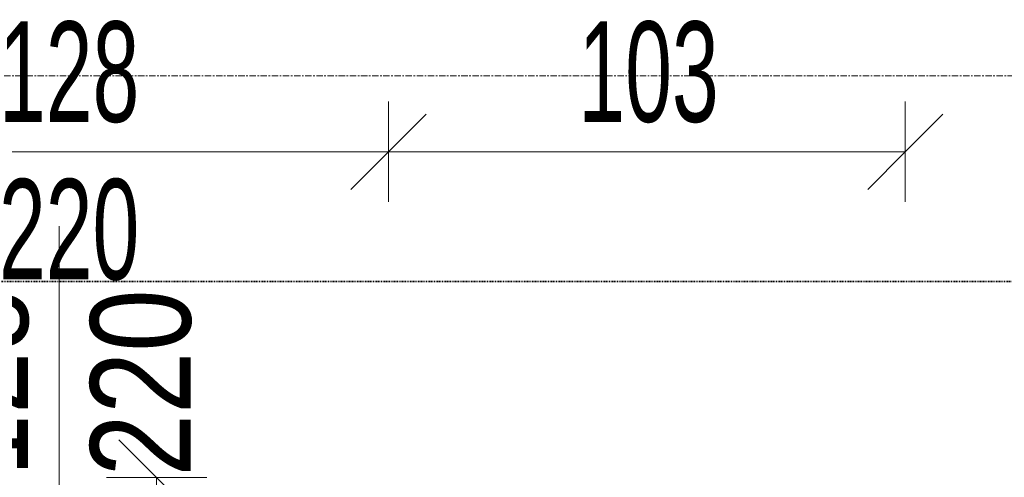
# Model space of a CAD drawing. Header units: millimetres. Extents: x -57350 to 14871, y -25411 to 16830.
# Tile 36 of 66: x -29455 to -27492, y 5866 to 6777. Entities that reach past the tile are written whole.
import ezdxf

# ---------------------------------------------------------------- set-up
doc = ezdxf.new("R2010")
doc.units = ezdxf.units.MM
doc.linetypes.add('__FK_przerywana', pattern=[3.2004, 1.6002, -1.6002])
doc.linetypes.add('Linia siatki', pattern=[22.225, 12.7, -3.175, 3.175, -3.175])
for name, color, linetype, lineweight in [('A-ANNO-DIMS', 7, 'Continuous', 5), ('A-ANNO-DIMS-100', 7, 'Continuous', 5), ('A-GLAZ-IDEN', 7, 'Continuous', 5), ('S-GRID', 7, 'Continuous', 5)]:
    doc.layers.add(name, color=color, linetype=linetype, lineweight=lineweight)
doc.layers.add('A-DETL', color=7, linetype='Continuous', lineweight=5, true_color=0x00a600)
doc.styles.add('Arial_2', font='arial.ttf', dxfattribs={"width": 0.8, "height": 200})
doc.styles.add('Arial_5', font='arial.ttf', dxfattribs={"width": 0.6, "height": 200})
doc.dimstyles.new('standard_wielkość_otworów', dxfattribs={"dimscale": 304.8, "dimtxt": 204.05188, "dimasz": 0.492126, "dimexe": 0.328084, "dimexo": 0.0625, "dimgap": 0, "dimtad": 1, "dimdec": 0, "dimlfac": 0.1, "dimzin": 0, "dimdsep": 46, "dimtxsty": 'Arial_5', "dimblk1": 'OBLIQUE', "dimblk2": 'OBLIQUE', "dimsah": 1, "dimcen": 0.09, "dimazin": 0, "dimtfac": 1, "dimtdec": 4, "dimtix": 1, "dimtmove": 0, "dimatfit": 3, "dimfxl": 0.328084, "dimfxlon": 1, "dimtvp": 1, "dimtolj": 1, "dimtzin": 0, "dimarcsym": 2})

# ---------------------------------------------------------------- blocks, each defined once
blk = doc.blocks.new('DIMBLOCK273-RZUT PIĘTRA I')
at = {"layer": 'A-ANNO-DIMS-100', "color": 250, "true_color": 0x303030, "transparency": 16777216}
for p, q in [((-29999.4, 6514.2), (-29999.4, 6614.2)), ((-28719.4, 6514.2), (-28719.4, 6614.2)), ((-29999.4, 6514.2), (-29924.4, 6589.2)), ((-28719.4, 6514.2), (-28644.4, 6589.2)), ((-29999.4, 6514.2), (-30074.4, 6439.2)), ((-29999.4, 6514.2), (-28719.4, 6514.2)), ((-29999.4, 6514.2), (-29999.4, 6414.2)), ((-28719.4, 6514.2), (-28794.4, 6439.2)), ((-28719.4, 6514.2), (-28719.4, 6414.2))]:
    blk.add_line(p, q, dxfattribs=at)
at = {"layer": 'A-ANNO-DIMS-100', "color": 0, "transparency": 16777216, "char_height": 200, "width": 327.739, "attachment_point": 1, "line_spacing_factor": 0.941778, "style": 'Arial_5'}
for s, insert in [('128', (-29496, 6773.8)), ('220', (-29496, 6459.9))]:
    blk.add_mtext(s, dxfattribs=dict(at, insert=insert))
blk = doc.blocks.new('_Oblique')
at = {"color": 0, "linetype": 'ByBlock', "lineweight": -2}
blk.add_line((-0.5, -0.5), (0.5, 0.5), dxfattribs=at)
blk = doc.blocks.new('DIMBLOCK274-RZUT PIĘTRA I')
at = {"layer": 'A-ANNO-DIMS-100', "color": 250, "true_color": 0x303030, "transparency": 16777216}
for p, q in [((-28719.4, 6514.2), (-28719.4, 6614.2)), ((-27689.4, 6514.2), (-27689.4, 6614.2)), ((-28719.4, 6514.2), (-28644.4, 6589.2)), ((-27689.4, 6514.2), (-27614.4, 6589.2)), ((-28719.4, 6514.2), (-28794.4, 6439.2)), ((-28719.4, 6514.2), (-27689.4, 6514.2)), ((-28719.4, 6514.2), (-28719.4, 6414.2)), ((-27689.4, 6514.2), (-27764.4, 6439.2)), ((-27689.4, 6514.2), (-27689.4, 6414.2))]:
    blk.add_line(p, q, dxfattribs=at)
at = {"layer": 'A-ANNO-DIMS-100', "color": 0, "transparency": 16777216, "insert": (-28341, 6773.8), "char_height": 200, "width": 327.739, "attachment_point": 1, "line_spacing_factor": 0.941778, "style": 'Arial_5'}
blk.add_mtext('103', dxfattribs=at)
blk = doc.blocks.new('DIMBLOCK282-RZUT PIĘTRA I')
at = {"layer": 'A-ANNO-DIMS-100', "color": 250, "true_color": 0x303030, "transparency": 16777216}
for p, q in [((-29181.8, 5865.2), (-29256.8, 5940.2)), ((-29181.8, 5865.2), (-29281.8, 5865.2)), ((-29181.8, 5865.2), (-29181.8, 5415.2)), ((-29181.8, 5865.2), (-29106.8, 5790.2)), ((-29181.8, 5865.2), (-29081.8, 5865.2)), ((-29181.8, 5415.2), (-29256.8, 5490.2)), ((-29181.8, 5415.2), (-29281.8, 5415.2)), ((-29181.8, 5415.2), (-29106.8, 5340.2)), ((-29181.8, 5415.2), (-29081.8, 5415.2))]:
    blk.add_line(p, q, dxfattribs=at)
at = {"layer": 'A-ANNO-DIMS-100', "color": 0, "transparency": 16777216, "insert": (-29441.5, 5549.2), "char_height": 200, "width": 218.492, "attachment_point": 1, "rotation": 90, "line_spacing_factor": 0.941778, "style": 'Arial_5'}
blk.add_mtext('45', dxfattribs=at)
blk = doc.blocks.new('OOk oznaczenia okien ___FK_4_1 - Oznaczenie okien standard 2-1054411-RZUT PIĘTRA I')
at = {"layer": 'A-GLAZ-IDEN'}
blk.add_line((0, 3.095), (0, -3.095), dxfattribs=at)

msp = doc.modelspace()

# ---------------------------------------------------------------- linework, layer by layer
at = {"layer": 'A-DETL', "color": 5, "linetype": '__FK_przerywana', "lineweight": 35, "true_color": 0x0000ff}
msp.add_line((-34062.97387, 6255.59255), (-27183.41602, 6255.59255), dxfattribs=at)
at = {"layer": 'S-GRID', "linetype": 'Linia siatki'}
msp.add_line((-55866.74056, 6665.59255), (-890.97502, 6665.59255), dxfattribs=at)

# ---------------------------------------------------------------- block references
at = {"layer": 'A-GLAZ-IDEN', "xscale": 99.99999999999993, "yscale": 99.99999999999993, "zscale": 99.99999999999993}
msp.add_blockref('OOk oznaczenia okien ___FK_4_1 - Oznaczenie okien standard 2-1054411-RZUT PIĘTRA I', (-29376.25224, 6056.36787), dxfattribs=at)

# ---------------------------------------------------------------- texts
at = {"layer": 'A-GLAZ-IDEN', "char_height": 200, "width": 461.772, "attachment_point": 1, "rotation": 90, "style": 'Arial_2'}
for s, insert in [('128', (-29638.13572, 5867.16352)), ('220', (-29314.02114, 5867.16352))]:
    msp.add_mtext(s, dxfattribs=dict(at, insert=insert))

# ---------------------------------------------------------------- dimensions: what is measured, and where the dimension line sits
at = {"layer": 'A-ANNO-DIMS', "color": 250, "true_color": 0x303030}
dim = msp.add_linear_dim(base=(-28719.41602, 6514.16338), p1=(-29999.41602, 6414.16338), p2=(-28719.41602, 6414.16338), text='<>\\X220', dimstyle='standard_wielkość_otworów', override={"dimpost": '<>', "dimfxl": 1280}, dxfattribs=at)
dim.commit()
dim.dimension.update_dxf_attribs({"geometry": 'DIMBLOCK273-RZUT PIĘTRA I', "text_midpoint": (-29359.41602, 6514.16338)})
dim = msp.add_linear_dim(base=(-27689.41602, 6514.16338), p1=(-28719.41602, 6414.16338), p2=(-27689.41602, 6414.16338), dimstyle='standard_wielkość_otworów', override={"dimpost": '<>', "dimfxl": 1030}, dxfattribs=at)
dim.commit()
dim.dimension.update_dxf_attribs({"geometry": 'DIMBLOCK274-RZUT PIĘTRA I', "text_midpoint": (-28204.41602, 6616.34619)})
dim = msp.add_linear_dim(base=(-29181.83112, 5415.19255), p1=(-29081.83112, 5865.19255), p2=(-29081.83112, 5415.19255), angle=90, dimstyle='standard_wielkość_otworów', override={"dimpost": '<>', "dimfxl": 450}, dxfattribs=at)
dim.commit()
dim.dimension.update_dxf_attribs({"geometry": 'DIMBLOCK282-RZUT PIĘTRA I', "text_midpoint": (-29283.53644, 5640.19255)})

doc.saveas('drawing.dxf')
